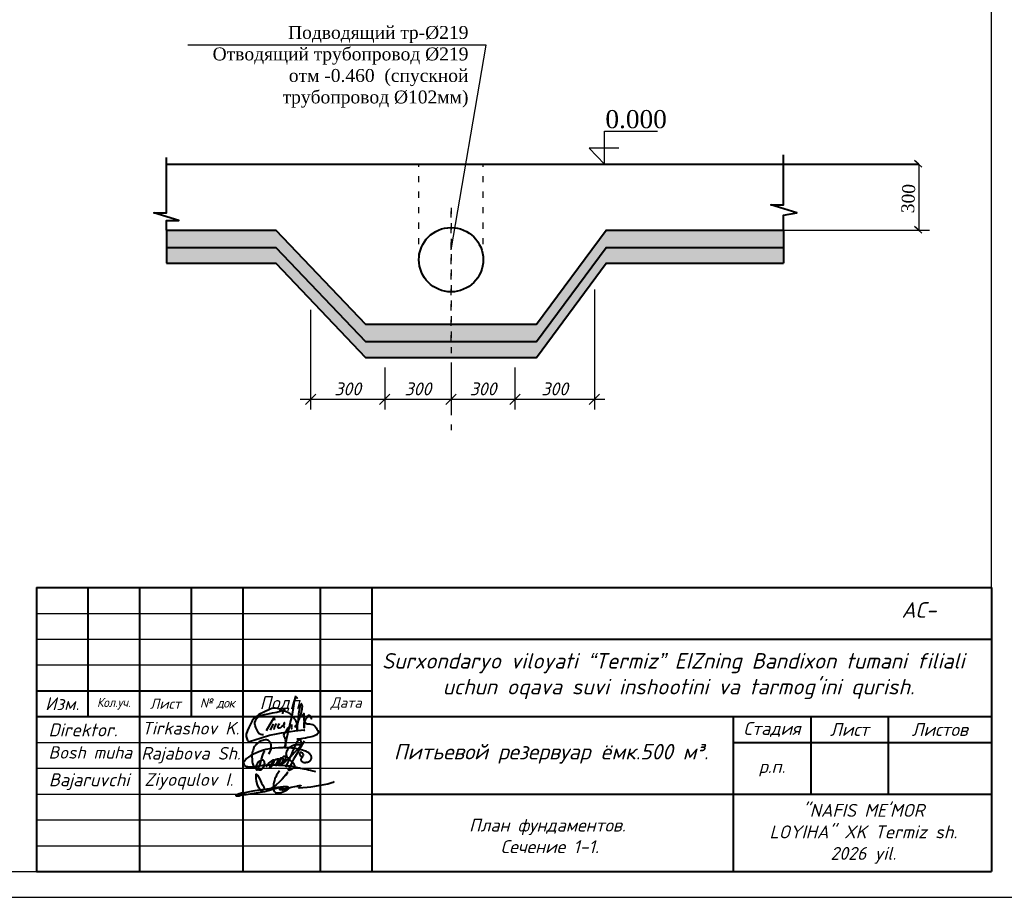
# Model space of a CAD drawing. Header units: millimetres. Extents: x -3143211 to -2549809, y 1060331 to 1341741.
# Tile 97 of 141: x -3076620 to -3057547, y 1244805 to 1261803. Entities that reach past the tile are written whole.
import ezdxf

# ---------------------------------------------------------------- set-up
doc = ezdxf.new("R2010")
doc.units = ezdxf.units.MM
doc.linetypes.add('ACAD_ISO03W100', pattern=[30, 12, -18])
for name, color, linetype in [('(002) Рамка', 7, 'Continuous'), ('Дераза', 5, 'Continuous'), ('ось', 1, 'ACAD_ISO03W100'), ('размер', 34, 'Continuous'), ('шрифт', 1, 'Continuous')]:
    doc.layers.add(name, color=color, linetype=linetype)
doc.layers.add('Сплошная толстая', color=7, linetype='Continuous', lineweight=40)
doc.styles.add('ISOCPEUR', font='isocpeui.ttf', dxfattribs={"height": 250})
doc.styles.get("Standard").update_dxf_attribs({"font": 'isocpeui.ttf'})
doc.styles.add('V@ler@Live', font='isocpeui.ttf')
doc.dimstyles.new('STANDARD-100', dxfattribs={"dimtxt": 250, "dimasz": 200, "dimexe": 200, "dimexo": 200, "dimgap": 75, "dimtad": 1, "dimdec": 0, "dimzin": 0, "dimdsep": 46, "dimtxsty": 'Standard', "dimblk": 'OBLIQUE', "dimcen": 0.09, "dimdle": 200, "dimadec": 0, "dimazin": 0, "dimtfac": 1, "dimtdec": 0, "dimtofl": 0, "dimtmove": 0, "dimatfit": 3, "dimldrblk": 'OBLIQUE', "dimfxl": 1, "dimtolj": 1, "dimtzin": 0, "dimarcsym": 0})

# ---------------------------------------------------------------- blocks, each defined once
blk = doc.blocks.new('_Oblique')
at = {"color": 0, "linetype": 'ByBlock', "lineweight": -2}
blk.add_line((-0.5, -0.5), (0.5, 0.5), dxfattribs=at)
blk = doc.blocks.new('*D51')
at = {"layer": 'Defpoints', "color": 0, "transparency": 16777216}
for p in [(-3070985, 1256381), (-3069548, 1255263), (-3069548, 1254452)]:
    blk.add_point(p, dxfattribs=at)
at = {"layer": 'Дераза', "color": 0, "lineweight": -2, "transparency": 16777216}
for p, q in [((-3070985, 1256181), (-3070985, 1254252)), ((-3069548, 1255063), (-3069548, 1254252)), ((-3071185, 1254452), (-3069348, 1254452))]:
    blk.add_line(p, q, dxfattribs=at)
at = {"layer": 'Дераза', "color": 0, "lineweight": -2, "transparency": 16777216, "xscale": 200, "yscale": 200, "zscale": 200, "rotation": 180}
blk.add_blockref('_Oblique', (-3070985, 1254452), dxfattribs=at)
at = {"layer": 'Дераза', "color": 0, "lineweight": -2, "transparency": 16777216, "xscale": 200, "yscale": 200, "zscale": 200}
blk.add_blockref('_Oblique', (-3069548, 1254452), dxfattribs=at)
at = {"layer": 'Дераза', "color": 0, "transparency": 16777216, "insert": (-3070267, 1254652), "char_height": 250, "width": 652.8, "attachment_point": 5}
blk.add_mtext('\\A1;300', dxfattribs=at)
blk = doc.blocks.new('*D81')
at = {"layer": 'Defpoints', "color": 0, "transparency": 16777216}
for p in [(-3069548, 1255263), (-3068263, 1255263), (-3068263, 1254452)]:
    blk.add_point(p, dxfattribs=at)
at = {"layer": 'Дераза', "color": 0, "lineweight": -2, "transparency": 16777216}
for p, q in [((-3069548, 1255063), (-3069548, 1254252)), ((-3068263, 1255063), (-3068263, 1254252)), ((-3069748, 1254452), (-3068063, 1254452))]:
    blk.add_line(p, q, dxfattribs=at)
at = {"layer": 'Дераза', "color": 0, "lineweight": -2, "transparency": 16777216, "xscale": 200, "yscale": 200, "zscale": 200, "rotation": 180}
blk.add_blockref('_Oblique', (-3069548, 1254452), dxfattribs=at)
at = {"layer": 'Дераза', "color": 0, "lineweight": -2, "transparency": 16777216, "xscale": 200, "yscale": 200, "zscale": 200}
blk.add_blockref('_Oblique', (-3068263, 1254452), dxfattribs=at)
at = {"layer": 'Дераза', "color": 0, "transparency": 16777216, "insert": (-3068906, 1254652), "char_height": 250, "width": 677.22, "attachment_point": 5}
blk.add_mtext('\\A1;300', dxfattribs=at)
blk = doc.blocks.new('*D82')
at = {"layer": 'Defpoints', "color": 0, "transparency": 16777216}
for p in [(-3068263, 1255263), (-3067026, 1255263), (-3067026, 1254452)]:
    blk.add_point(p, dxfattribs=at)
at = {"layer": 'Дераза', "color": 0, "lineweight": -2, "transparency": 16777216}
for p, q in [((-3068263, 1255063), (-3068263, 1254252)), ((-3067026, 1255063), (-3067026, 1254252)), ((-3068463, 1254452), (-3066826, 1254452))]:
    blk.add_line(p, q, dxfattribs=at)
at = {"layer": 'Дераза', "color": 0, "lineweight": -2, "transparency": 16777216, "xscale": 200, "yscale": 200, "zscale": 200, "rotation": 180}
blk.add_blockref('_Oblique', (-3068263, 1254452), dxfattribs=at)
at = {"layer": 'Дераза', "color": 0, "lineweight": -2, "transparency": 16777216, "xscale": 200, "yscale": 200, "zscale": 200}
blk.add_blockref('_Oblique', (-3067026, 1254452), dxfattribs=at)
at = {"layer": 'Дераза', "color": 0, "transparency": 16777216, "insert": (-3067645, 1254652), "char_height": 250, "width": 660.94, "attachment_point": 5}
blk.add_mtext('\\A1;300', dxfattribs=at)
blk = doc.blocks.new('*D52')
at = {"layer": 'Defpoints', "color": 0, "transparency": 16777216}
for p in [(-3065487, 1256779), (-3067026, 1255263), (-3065487, 1254452)]:
    blk.add_point(p, dxfattribs=at)
at = {"layer": 'Дераза', "color": 0, "lineweight": -2, "transparency": 16777216}
for p, q in [((-3065487, 1256579), (-3065487, 1254252)), ((-3067026, 1255063), (-3067026, 1254252)), ((-3067226, 1254452), (-3065287, 1254452))]:
    blk.add_line(p, q, dxfattribs=at)
at = {"layer": 'Дераза', "color": 0, "lineweight": -2, "transparency": 16777216, "xscale": 200, "yscale": 200, "zscale": 200, "rotation": 180}
blk.add_blockref('_Oblique', (-3067026, 1254452), dxfattribs=at)
at = {"layer": 'Дераза', "color": 0, "lineweight": -2, "transparency": 16777216, "xscale": 200, "yscale": 200, "zscale": 200}
blk.add_blockref('_Oblique', (-3065487, 1254452), dxfattribs=at)
at = {"layer": 'Дераза', "color": 0, "transparency": 16777216, "insert": (-3066257, 1254652), "char_height": 250, "width": 636.53, "attachment_point": 5}
blk.add_mtext('\\A1;300', dxfattribs=at)
blk = doc.blocks.new('ghfgj jghjmhg jjbkm jkm')
at = {"color": 5, "linetype": 'ByBlock', "lineweight": 40}
for points in [[(-261.31, -8185.11), (-261.13, -8184.8), (-260.98, -8184.44), (-260.83, -8184.1), (-260.77, -8183.74), (-260.77, -8183.33), (-260.84, -8183.04), (-260.94, -8182.72), (-261.1, -8182.45), (-261.24, -8182.27), (-261.41, -8182.13), (-261.62, -8182.06), (-261.9, -8181.99), (-262.16, -8181.99), (-262.45, -8182.02), (-262.71, -8182.09), (-263.01, -8182.18), (-263.21, -8182.28), (-263.56, -8182.45), (-264.11, -8182.93), (-264.37, -8183.23), (-264.55, -8183.47), (-264.7, -8183.74), (-264.8, -8183.97), (-264.9, -8184.28), (-265, -8184.61), (-265.09, -8184.89), (-265.13, -8185.31), (-265.15, -8185.69), (-265.12, -8186.51), (-265.09, -8186.93), (-265.04, -8187.29), (-264.92, -8187.73), (-264.78, -8187.96), (-264.64, -8188.12), (-264.45, -8188.27), (-264.32, -8188.36), (-264.16, -8188.48), (-263.95, -8188.61), (-263.68, -8188.73), (-263.56, -8188.75), (-263.38, -8188.75), (-263.2, -8188.74), (-263.02, -8188.68), (-262.84, -8188.57), (-262.69, -8188.42), (-262.59, -8188.25), (-262.52, -8188.12), (-262.41, -8187.9), (-262.33, -8187.69), (-262.3, -8187.5), (-262.26, -8187.31), (-262.28, -8187.17), (-262.31, -8186.97), (-262.36, -8186.84), (-262.45, -8186.73), (-262.56, -8186.64), (-262.73, -8186.58), (-262.89, -8186.59), (-263.01, -8186.62), (-263.19, -8186.68), (-263.41, -8186.81), (-263.72, -8187.06), (-263.88, -8187.25), (-263.98, -8187.39), (-264.08, -8187.51), (-264.14, -8187.64), (-264.2, -8187.77), (-264.24, -8187.93), (-264.28, -8188.14), (-264.29, -8188.31), (-264.26, -8188.51), (-264.16, -8188.67), (-264.1, -8188.78), (-264.05, -8188.82), (-264.02, -8188.82), (-263.97, -8188.8), (-263.94, -8188.76), (-263.9, -8188.7), (-263.85, -8188.61), (-263.54, -8187.99), (-263.32, -8187.47), (-263.12, -8186.97), (-262.97, -8186.37), (-262.66, -8185.37), (-262.49, -8184.87), (-262.44, -8184.66), (-262.42, -8184.64), (-262.41, -8184.62), (-262.39, -8184.62), (-262.37, -8184.63), (-262.36, -8184.64), (-262.36, -8184.67), (-262.36, -8184.69), (-262.37, -8184.71), (-262.38, -8184.74)], [(-261.91, -8188.06), (-261.82, -8187.85), (-261.76, -8187.75), (-261.72, -8187.7), (-261.67, -8187.6), (-261.55, -8187.48), (-261.46, -8187.39), (-261.37, -8187.28), (-261.3, -8187.19), (-261.16, -8187.1), (-261.1, -8187.05), (-261, -8186.94), (-260.91, -8186.85), (-260.83, -8186.81), (-260.75, -8186.76), (-260.66, -8186.71), (-260.58, -8186.66), (-260.51, -8186.61), (-260.44, -8186.57), (-260.38, -8186.54), (-260.32, -8186.52), (-260.26, -8186.51), (-260.22, -8186.51), (-260.19, -8186.53), (-260.18, -8186.54), (-260.16, -8186.58), (-260.14, -8186.65), (-260.15, -8186.71), (-260.15, -8186.76), (-260.17, -8186.81), (-260.19, -8186.86), (-260.2, -8186.9), (-260.24, -8187.01), (-260.26, -8187.11), (-260.27, -8187.17), (-260.29, -8187.21), (-260.32, -8187.29), (-260.35, -8187.37), (-260.38, -8187.43), (-260.41, -8187.49), (-260.47, -8187.62), (-260.52, -8187.67), (-260.56, -8187.77), (-260.6, -8187.82), (-260.66, -8187.9), (-260.7, -8187.94), (-260.73, -8187.99), (-260.76, -8188.02), (-260.79, -8188.05), (-260.82, -8188.09), (-260.86, -8188.12), (-260.89, -8188.15), (-260.93, -8188.18), (-260.96, -8188.21), (-261, -8188.23), (-261.04, -8188.26), (-261.08, -8188.27), (-261.1, -8188.25), (-261.1, -8188.22), (-261.1, -8188.19), (-261.09, -8188.15), (-261.08, -8188.12), (-261.06, -8188.06), (-261.04, -8188.01), (-261.02, -8187.96), (-261, -8187.92), (-260.96, -8187.85), (-260.93, -8187.79), (-260.89, -8187.71), (-260.88, -8187.68), (-260.84, -8187.63), (-260.77, -8187.53), (-260.75, -8187.48), (-260.74, -8187.45), (-260.71, -8187.4), (-260.69, -8187.35), (-260.66, -8187.31), (-260.63, -8187.27), (-260.6, -8187.22), (-260.57, -8187.19), (-260.54, -8187.14), (-260.5, -8187.1), (-260.47, -8187.07), (-260.44, -8187.02), (-260.4, -8186.98), (-260.38, -8186.96), (-260.36, -8186.94), (-260.34, -8186.92), (-260.32, -8186.89), (-260.3, -8186.86), (-260.28, -8186.83), (-260.25, -8186.78), (-260.21, -8186.75), (-260.15, -8186.7), (-260.11, -8186.66), (-260.05, -8186.6), (-259.98, -8186.55), (-259.9, -8186.51), (-259.83, -8186.45), (-259.75, -8186.42), (-259.7, -8186.4), (-259.64, -8186.37), (-259.58, -8186.35), (-259.51, -8186.34), (-259.45, -8186.32), (-259.39, -8186.3), (-259.34, -8186.28), (-259.28, -8186.28), (-259.24, -8186.27), (-259.17, -8186.27), (-259.12, -8186.28), (-259.08, -8186.33), (-259.05, -8186.37), (-259.01, -8186.42), (-259, -8186.47), (-258.99, -8186.51), (-258.98, -8186.58), (-258.99, -8186.62), (-259, -8186.68), (-259, -8186.76), (-259.02, -8186.81), (-259.04, -8186.88), (-259.06, -8186.94), (-259.09, -8187.01), (-259.11, -8187.08), (-259.14, -8187.16), (-259.17, -8187.22), (-259.23, -8187.3), (-259.27, -8187.37), (-259.32, -8187.45), (-259.37, -8187.52), (-259.43, -8187.59), (-259.47, -8187.65), (-259.52, -8187.72), (-259.58, -8187.77), (-259.66, -8187.78), (-259.72, -8187.77), (-259.78, -8187.75), (-259.78, -8187.71), (-259.78, -8187.65), (-259.76, -8187.61), (-259.75, -8187.55), (-259.73, -8187.52), (-259.71, -8187.48), (-259.68, -8187.44), (-259.65, -8187.39), (-259.62, -8187.34), (-259.59, -8187.28), (-259.55, -8187.24), (-259.52, -8187.17), (-259.47, -8187.1), (-259.43, -8187.03), (-259.38, -8186.94), (-259.33, -8186.83), (-259.25, -8186.73), (-259.21, -8186.65), (-259.19, -8186.6), (-259.16, -8186.53), (-259.11, -8186.46), (-259.08, -8186.41), (-259.04, -8186.38), (-258.99, -8186.35), (-258.94, -8186.3), (-258.87, -8186.25), (-258.79, -8186.2), (-258.73, -8186.14), (-258.66, -8186.11), (-258.58, -8186.08), (-258.51, -8186.06), (-258.43, -8186.05), (-258.37, -8186.04), (-258.3, -8186.05), (-258.24, -8186.08), (-258.17, -8186.14), (-258.14, -8186.2), (-258.11, -8186.28), (-258.1, -8186.34), (-258.11, -8186.41), (-258.12, -8186.47), (-258.14, -8186.54), (-258.15, -8186.59), (-258.17, -8186.66), (-258.19, -8186.72), (-258.2, -8186.78), (-258.2, -8186.82), (-258.22, -8186.86), (-258.23, -8186.89), (-258.25, -8186.92), (-258.26, -8186.95), (-258.29, -8186.99), (-258.32, -8187.02), (-258.34, -8187.05), (-258.39, -8187.11), (-258.43, -8187.16), (-258.47, -8187.21), (-258.52, -8187.26), (-258.56, -8187.3), (-258.6, -8187.34), (-258.66, -8187.39), (-258.71, -8187.42), (-258.76, -8187.45), (-258.81, -8187.46), (-258.87, -8187.47), (-258.92, -8187.46), (-258.97, -8187.43), (-259, -8187.37), (-259, -8187.33), (-258.99, -8187.29), (-258.97, -8187.22), (-258.94, -8187.15), (-258.92, -8187.1), (-258.9, -8187.04), (-258.87, -8186.98), (-258.83, -8186.92), (-258.79, -8186.83), (-258.73, -8186.76), (-258.69, -8186.69), (-258.64, -8186.6), (-258.59, -8186.53), (-258.52, -8186.39), (-258.45, -8186.3), (-258.4, -8186.23), (-258.37, -8186.19), (-258.33, -8186.13), (-258.27, -8186.07), (-258.27, -8186.07), (-258.2, -8185.98), (-258.14, -8185.89), (-258.09, -8185.82), (-258.02, -8185.76), (-257.94, -8185.7), (-257.9, -8185.67), (-257.82, -8185.66), (-257.78, -8185.64), (-257.74, -8185.64), (-257.71, -8185.65), (-257.67, -8185.67), (-257.64, -8185.68), (-257.63, -8185.7), (-257.61, -8185.72), (-257.59, -8185.75), (-257.57, -8185.79), (-257.56, -8185.83), (-257.55, -8185.87), (-257.55, -8185.91), (-257.55, -8185.96), (-257.55, -8186.03), (-257.56, -8186.07), (-257.56, -8186.08), (-257.57, -8186.15), (-257.59, -8186.21), (-257.61, -8186.3), (-257.64, -8186.38), (-257.66, -8186.44), (-257.67, -8186.48), (-257.68, -8186.51), (-257.71, -8186.54), (-257.75, -8186.6), (-257.8, -8186.67), (-257.83, -8186.72), (-257.86, -8186.76), (-257.9, -8186.81), (-257.94, -8186.88), (-257.98, -8186.93), (-258, -8186.95), (-258.03, -8187), (-258.06, -8187.06), (-258.11, -8187.11), (-258.14, -8187.15), (-258.19, -8187.21), (-258.24, -8187.27), (-258.25, -8187.29), (-258.28, -8187.33), (-258.29, -8187.35), (-258.32, -8187.39), (-258.34, -8187.43), (-258.37, -8187.43), (-258.37, -8187.42), (-258.36, -8187.39), (-258.34, -8187.37), (-258.33, -8187.36), (-258.31, -8187.35), (-258.29, -8187.34), (-258.26, -8187.34), (-258.24, -8187.33), (-258.21, -8187.33), (-258.19, -8187.32), (-258.17, -8187.31), (-258.16, -8187.3), (-258.14, -8187.29), (-258.12, -8187.27), (-258.07, -8187.24), (-258.03, -8187.21), (-257.98, -8187.19), (-257.95, -8187.16), (-257.9, -8187.14), (-257.87, -8187.12), (-257.84, -8187.09), (-257.79, -8187.07), (-257.75, -8187.03), (-257.72, -8186.99), (-257.69, -8186.96), (-257.65, -8186.92), (-257.62, -8186.9), (-257.6, -8186.88), (-257.56, -8186.85), (-257.53, -8186.81), (-257.48, -8186.78), (-257.44, -8186.74), (-257.38, -8186.69), (-257.35, -8186.66), (-257.31, -8186.62), (-257.23, -8186.55), (-257.19, -8186.5), (-257.11, -8186.42), (-257.09, -8186.38), (-257.05, -8186.35), (-257.02, -8186.32), (-256.95, -8186.25), (-256.89, -8186.21), (-256.84, -8186.14), (-256.8, -8186.1), (-256.75, -8186.04), (-256.69, -8185.98), (-256.62, -8185.91), (-256.51, -8185.83), (-256.44, -8185.76), (-256.35, -8185.66), (-256.25, -8185.58), (-256.13, -8185.49), (-256.02, -8185.4), (-255.95, -8185.32), (-255.88, -8185.25), (-255.84, -8185.19), (-255.77, -8185.12), (-255.73, -8185.07), (-255.68, -8185.03), (-255.64, -8184.98), (-255.58, -8184.94), (-255.53, -8184.88), (-255.49, -8184.83), (-255.41, -8184.76), (-255.34, -8184.69), (-255.27, -8184.63), (-255.19, -8184.52), (-255.12, -8184.44), (-255.03, -8184.33), (-254.95, -8184.24), (-254.87, -8184.16), (-254.79, -8184.07), (-254.68, -8183.95), (-254.62, -8183.87), (-254.55, -8183.8), (-254.44, -8183.7), (-254.37, -8183.64), (-254.29, -8183.57), (-254.22, -8183.49), (-254.18, -8183.4), (-254.14, -8183.31), (-254.1, -8183.19), (-254.04, -8183.1), (-253.99, -8183), (-253.98, -8182.94), (-253.95, -8182.84), (-253.96, -8182.75), (-253.96, -8182.67), (-253.96, -8182.59), (-253.98, -8182.53), (-254, -8182.46), (-254, -8182.41), (-254.01, -8182.37), (-254.01, -8182.32), (-254.02, -8182.27), (-254.05, -8182.2), (-254.07, -8182.14), (-254.08, -8182.09), (-254.1, -8182.05), (-254.11, -8182.01), (-254.14, -8181.97), (-254.16, -8181.92), (-254.2, -8181.91), (-254.23, -8181.9), (-254.26, -8181.89), (-254.3, -8181.91), (-254.35, -8181.94), (-254.43, -8181.95), (-254.47, -8181.99), (-254.53, -8182.04), (-254.57, -8182.08), (-254.64, -8182.12), (-254.69, -8182.17), (-254.76, -8182.23), (-254.81, -8182.27), (-254.87, -8182.35), (-254.96, -8182.46), (-255, -8182.55), (-255.07, -8182.66), (-255.12, -8182.79), (-255.15, -8182.86), (-255.19, -8182.97), (-255.27, -8183.13), (-255.37, -8183.34), (-255.41, -8183.43), (-255.53, -8183.68), (-255.67, -8183.97), (-256, -8184.65), (-256.31, -8185.35), (-256.67, -8186.19), (-256.9, -8186.73), (-257.1, -8187.18), (-257.41, -8187.89), (-257.54, -8188.2)], [(-253.34, -8182.28), (-253.56, -8182.65), (-253.77, -8183), (-254.11, -8183.59), (-254.52, -8184.3), (-254.91, -8184.96), (-255.39, -8185.76), (-255.74, -8186.34), (-256.11, -8187.1), (-256.54, -8187.95), (-256.73, -8188.33), (-256.84, -8188.57), (-256.93, -8188.74), (-256.92, -8188.8), (-256.89, -8188.85), (-256.86, -8188.86), (-256.81, -8188.84), (-256.74, -8188.83), (-256.64, -8188.81), (-256.56, -8188.79), (-256.47, -8188.76), (-256.39, -8188.73), (-256.31, -8188.7), (-256.23, -8188.63), (-256.13, -8188.56), (-256, -8188.5), (-255.91, -8188.43), (-255.81, -8188.37), (-255.75, -8188.32), (-255.67, -8188.28), (-255.63, -8188.22), (-255.59, -8188.15), (-255.56, -8188.11), (-255.5, -8188.03), (-255.46, -8187.96), (-255.44, -8187.92), (-255.45, -8187.85), (-255.46, -8187.79), (-255.5, -8187.71), (-255.54, -8187.64), (-255.58, -8187.57), (-255.61, -8187.51), (-255.65, -8187.45), (-255.7, -8187.36), (-255.76, -8187.29), (-255.8, -8187.25), (-255.85, -8187.2), (-255.9, -8187.14), (-255.94, -8187.09), (-255.98, -8187.05), (-256.02, -8187), (-256.07, -8186.95), (-256.18, -8186.86), (-256.26, -8186.79), (-256.33, -8186.71), (-256.41, -8186.65), (-256.47, -8186.6), (-256.58, -8186.49), (-256.65, -8186.42), (-256.71, -8186.36), (-256.79, -8186.28), (-257.01, -8186.05), (-257.11, -8185.94), (-257.19, -8185.79), (-257.27, -8185.64), (-257.33, -8185.47), (-257.37, -8185.32), (-257.38, -8185.12), (-257.35, -8184.97), (-257.32, -8184.85), (-257.27, -8184.71), (-257.23, -8184.56), (-257.16, -8184.36), (-257.04, -8184.14), (-256.93, -8184), (-256.82, -8183.83), (-256.71, -8183.73), (-256.61, -8183.62), (-256.49, -8183.55), (-256.34, -8183.46), (-256.22, -8183.4), (-256.1, -8183.33), (-255.94, -8183.23), (-255.78, -8183.18), (-255.62, -8183.13), (-255.47, -8183.08), (-255.27, -8183.05), (-255.11, -8183.03), (-254.91, -8183), (-254.69, -8183), (-254.47, -8183.01), (-254.3, -8183.05), (-254.08, -8183.21), (-253.99, -8183.39)], [(-254.12, -8185.87), (-253.9, -8185.82), (-253.74, -8185.78), (-253.55, -8185.63), (-253.51, -8185.51), (-253.5, -8185.43), (-253.51, -8185.3), (-253.56, -8185.19), (-253.6, -8185.09), (-253.66, -8185.02), (-253.75, -8184.96), (-253.85, -8184.92), (-253.94, -8184.88), (-254.03, -8184.84), (-254.1, -8184.84), (-254.19, -8184.85), (-254.27, -8184.88), (-254.32, -8184.93), (-254.37, -8185.02), (-254.4, -8185.1), (-254.39, -8185.21), (-254.33, -8185.34), (-254.28, -8185.45), (-254.21, -8185.54), (-254.12, -8185.61), (-254.02, -8185.68), (-253.92, -8185.74), (-253.82, -8185.8), (-253.82, -8185.8), (-253.76, -8185.91), (-253.77, -8185.94), (-253.82, -8185.97), (-253.89, -8186.03), (-253.95, -8186.11), (-254.01, -8186.18), (-254.04, -8186.27), (-254.07, -8186.34), (-254.08, -8186.44), (-254.05, -8186.53), (-254.03, -8186.62), (-253.98, -8186.7), (-253.92, -8186.77), (-253.84, -8186.85), (-253.78, -8186.91), (-253.73, -8186.97), (-253.64, -8187.02), (-253.58, -8187.04), (-253.52, -8187.05), (-253.46, -8187.06), (-253.38, -8187.07), (-253.28, -8187.07), (-253.18, -8187.08), (-253.1, -8187.08), (-253.03, -8187.07), (-252.94, -8187.07), (-252.86, -8187.06), (-252.76, -8187.05), (-252.69, -8187.05), (-252.61, -8187.04), (-252.55, -8187.02), (-252.48, -8187), (-252.43, -8186.98), (-252.36, -8186.95), (-252.29, -8186.92), (-252.24, -8186.9), (-252.18, -8186.87), (-252.14, -8186.84), (-252.09, -8186.81), (-252.04, -8186.78), (-251.99, -8186.73), (-251.96, -8186.7), (-251.91, -8186.65), (-251.87, -8186.61), (-251.84, -8186.56), (-251.82, -8186.52), (-251.78, -8186.43), (-251.74, -8186.32), (-251.7, -8186.18), (-251.67, -8186.04), (-251.67, -8185.93), (-251.67, -8185.84), (-251.7, -8185.76), (-251.74, -8185.66), (-251.78, -8185.55), (-251.84, -8185.46), (-251.91, -8185.36), (-251.99, -8185.24), (-252.07, -8185.14), (-252.18, -8185.04), (-252.3, -8184.94), (-252.43, -8184.86), (-252.58, -8184.77), (-252.84, -8184.65), (-253.04, -8184.57), (-253.31, -8184.48), (-253.69, -8184.34), (-254.02, -8184.22), (-254.4, -8184.14), (-254.97, -8183.99), (-255.26, -8183.95), (-255.57, -8183.9), (-255.82, -8183.86), (-256.1, -8183.85), (-256.38, -8183.8), (-257.05, -8183.75), (-257.45, -8183.75), (-257.92, -8183.74), (-258.19, -8183.75), (-259.16, -8183.78), (-259.99, -8183.83), (-260.63, -8183.91), (-261.2, -8183.99), (-261.98, -8184.18), (-262.58, -8184.34), (-263.58, -8184.7), (-264.46, -8185.07), (-265.01, -8185.31), (-265.4, -8185.54), (-265.96, -8185.89), (-266.37, -8186.23), (-266.53, -8186.4), (-266.67, -8186.54), (-266.78, -8186.65), (-266.86, -8186.73), (-266.94, -8186.85), (-267, -8186.95), (-267.04, -8187.06), (-267.07, -8187.19), (-267.06, -8187.29), (-267.03, -8187.44), (-266.97, -8187.56), (-266.91, -8187.66), (-266.83, -8187.75), (-266.75, -8187.84), (-266.67, -8187.89), (-266.55, -8187.94), (-266.42, -8187.98), (-266.33, -8188.01), (-266.26, -8188.02), (-266.13, -8188.04), (-265.99, -8188.06), (-265.8, -8188.08), (-265.56, -8188.09), (-265.34, -8188.09), (-265.08, -8188.07), (-264.93, -8188.06), (-264.83, -8188.05), (-264.55, -8188.03), (-264.33, -8187.99), (-264.11, -8187.96), (-263.82, -8187.91), (-263.6, -8187.86), (-263.31, -8187.82), (-262.96, -8187.78), (-262.71, -8187.73), (-262.33, -8187.69), (-261.88, -8187.67), (-261.47, -8187.66), (-261.12, -8187.65), (-260.83, -8187.6), (-260.44, -8187.62), (-259.84, -8187.64), (-259.56, -8187.65), (-259.12, -8187.68), (-258.65, -8187.7), (-258.07, -8187.73), (-257.59, -8187.79), (-257.07, -8187.87), (-256.72, -8187.9), (-256.52, -8187.92), (-256.35, -8187.94), (-256.02, -8187.97), (-255.72, -8188.04), (-255.41, -8188.12), (-254.87, -8188.24), (-254.39, -8188.34), (-254.14, -8188.4), (-253.79, -8188.47), (-253.42, -8188.55), (-252.82, -8188.64), (-252.33, -8188.75), (-251.87, -8188.84), (-251.4, -8188.97), (-251.1, -8189.05), (-250.73, -8189.15)]]:
    blk.add_lwpolyline(points, dxfattribs=at)
blk = doc.blocks.new('dhfdgh xfghfgh ffnhjmgmgvbnfgg')
at = {"color": 5, "lineweight": 40, "ltscale": 0.5}
for p, q in [((1479223, -21865), (1479206, -21938)), ((1479232, -21840), (1479223, -21865)), ((1479249, -21856), (1479232, -21840)), ((1479259, -21871), (1479249, -21856)), ((1479272, -21891), (1479259, -21871)), ((1479191, -22031), (1479186, -22087)), ((1479206, -21938), (1479191, -22031)), ((1479156, -22246), (1479134, -22332)), ((1479166, -22194), (1479156, -22246)), ((1479186, -22087), (1479166, -22194)), ((1479107, -22459), (1479072, -22596)), ((1479087, -22472), (1479140, -22415)), ((1479134, -22332), (1479107, -22459)), ((1479140, -22415), (1479151, -22408)), ((1479150, -22450), (1479148, -22470)), ((1479155, -22412), (1479150, -22450)), ((1479151, -22408), (1479154, -22407)), ((1479154, -22407), (1479155, -22408)), ((1479155, -22408), (1479155, -22412)), ((1479000, -22618), (1479005, -22595)), ((1479005, -22637), (1479000, -22618)), ((1479005, -22595), (1479014, -22576)), ((1479011, -22653), (1479005, -22637)), ((1479022, -22680), (1479011, -22653)), ((1479014, -22576), (1479036, -22544)), ((1479036, -22544), (1479050, -22522)), ((1479050, -22522), (1479087, -22472)), ((1479072, -22596), (1479052, -22687)), ((1479148, -22470), (1479149, -22483)), ((1479149, -22483), (1479151, -22492)), ((1479151, -22492), (1479158, -22500)), ((1479019, -22877), (1479038, -22760)), ((1479031, -22709), (1479022, -22680)), ((1479032, -22801), (1479023, -22878)), ((1479036, -22732), (1479031, -22709)), ((1479052, -22687), (1479032, -22801)), ((1479037, -22753), (1479036, -22732)), ((1479038, -22760), (1479037, -22753)), ((1479020, -22878), (1479019, -22877)), ((1479022, -22878), (1479020, -22878)), ((1479023, -22878), (1479022, -22878))]:
    blk.add_line(p, q, dxfattribs=at)
for points in [[(1479224, -22461), (1479241, -22423), (1479263, -22388), (1479286, -22338), (1479310, -22292), (1479322, -22264), (1479330, -22239), (1479338, -22215), (1479346, -22183), (1479354, -22152), (1479360, -22124), (1479365, -22096), (1479367, -22070), (1479369, -22045), (1479368, -22026), (1479364, -22015), (1479359, -22001), (1479353, -21992), (1479349, -21988), (1479343, -21990), (1479338, -21999), (1479325, -22026), (1479317, -22050), (1479303, -22121), (1479295, -22194), (1479288, -22255), (1479285, -22289), (1479287, -22329), (1479273, -22379), (1479269, -22399), (1479267, -22423), (1479266, -22510), (1479267, -22423), (1479264, -22393), (1479257, -22371), (1479245, -22338), (1479230, -22312), (1479213, -22288), (1479197, -22267), (1479163, -22229), (1479123, -22191), (1479078, -22165), (1479048, -22150), (1479017, -22138), (1478960, -22115), (1478920, -22095), (1478874, -22081), (1478828, -22076), (1478795, -22076), (1478757, -22086), (1478724, -22099), (1478682, -22118), (1478638, -22137), (1478583, -22162), (1478528, -22189), (1478491, -22208), (1478456, -22235), (1478431, -22255), (1478400, -22283), (1478364, -22333), (1478328, -22399), (1478297, -22467), (1478272, -22526), (1478245, -22599), (1478244, -22642), (1478258, -22687), (1478271, -22724), (1478283, -22739), (1478299, -22746), (1478333, -22741), (1478419, -22713), (1478544, -22668), (1478713, -22620), (1478849, -22592), (1478951, -22572), (1479044, -22558), (1479219, -22534), (1479347, -22518), (1479408, -22511), (1479401, -22525), (1479395, -22539)], [(1478590, -22609), (1478563, -22611), (1478536, -22606), (1478508, -22594), (1478492, -22572), (1478477, -22543), (1478457, -22505), (1478436, -22461), (1478424, -22427), (1478418, -22390), (1478420, -22362), (1478428, -22331), (1478450, -22291), (1478476, -22262), (1478517, -22234), (1478557, -22216), (1478609, -22205), (1478683, -22191), (1478773, -22173), (1478857, -22158), (1478923, -22138), (1478971, -22125), (1478994, -22118), (1479019, -22100), (1478992, -22128), (1478984, -22142), (1478977, -22157), (1478975, -22170), (1478974, -22182), (1478970, -22188)], [(1478815, -22321), (1478813, -22292), (1478811, -22258), (1478794, -22275), (1478764, -22325), (1478645, -22532)], [(1479375, -22225), (1479399, -22187), (1479408, -22471), (1479406, -22364), (1479416, -22351), (1479426, -22333), (1479442, -22289), (1479460, -22262), (1479482, -22228), (1479492, -22220), (1479503, -22219), (1479516, -22225), (1479531, -22244), (1479541, -22265), (1479548, -22281), (1479549, -22285), (1479547, -22292), (1479546, -22295)], [(1478786, -22391), (1478727, -22519)], [(1478846, -22385), (1478807, -22466), (1478802, -22481), (1478800, -22494), (1478800, -22502)], [(1478907, -22386), (1478897, -22404), (1478885, -22424), (1478879, -22440), (1478875, -22452), (1478877, -22464), (1478883, -22471), (1478896, -22473), (1478913, -22473), (1478938, -22461), (1478961, -22447), (1478982, -22427), (1479002, -22408), (1479014, -22394), (1479018, -22382), (1479015, -22375), (1479011, -22368), (1479007, -22368), (1479005, -22370), (1479005, -22373), (1479000, -22386), (1478997, -22398), (1478993, -22411), (1478991, -22421), (1478990, -22431), (1478991, -22441), (1478994, -22446), (1478997, -22450), (1479003, -22454), (1479010, -22458), (1479016, -22458), (1479021, -22458)], [(1479406, -22374), (1479409, -22371), (1479414, -22366), (1479421, -22364), (1479428, -22365), (1479436, -22369), (1479442, -22378), (1479450, -22386), (1479461, -22390), (1479473, -22392), (1479487, -22392), (1479513, -22394), (1479539, -22395), (1479569, -22403), (1479595, -22415), (1479614, -22428), (1479628, -22445), (1479646, -22471), (1479661, -22498), (1479681, -22526), (1479687, -22537), (1479687, -22560), (1479684, -22579), (1479675, -22591), (1479656, -22609), (1479642, -22621), (1479610, -22634), (1479580, -22644), (1479519, -22659), (1479477, -22667), (1479435, -22675), (1479378, -22687), (1479338, -22693), (1479306, -22697), (1479276, -22700), (1479260, -22700)]]:
    blk.add_lwpolyline(points, dxfattribs=at)
blk = doc.blocks.new('65616152')
at = {"color": 5, "lineweight": 40, "true_color": 0x0000f5}
for points in [[(1279415, 265228), (1279057, 264705), (1278598, 264034), (1278382, 263509), (1278134, 263078), (1277994, 262545), (1277851, 262004), (1277776, 261556), (1277737, 261115), (1277701, 260716), (1277722, 260496), (1277730, 260167), (1277796, 259731), (1278018, 259441), (1278309, 259225), (1278601, 259127), (1278991, 259098), (1279387, 259094), (1279889, 259189), (1280352, 259407), (1281030, 259696), (1281576, 259928), (1281931, 260200), (1282034, 260401), (1281915, 260623), (1281551, 260802), (1281087, 260808), (1280787, 260808), (1280423, 260740), (1278109, 260488), (1276657, 260251), (1273700, 259801), (1271955, 259526), (1270532, 259301), (1269315, 259055), (1268808, 258966), (1268177, 258779), (1267649, 258632), (1267284, 258500), (1267248, 258412), (1267248, 258332), (1267308, 258272), (1267394, 258235), (1267537, 258235), (1267798, 258265), (1268152, 258306), (1268635, 258416), (1270126, 258669), (1271729, 258942), (1273456, 259235), (1275247, 259448), (1276608, 259807), (1278166, 260278), (1279164, 260481), (1280050, 260662), (1280154, 260639), (1280222, 260575), (1280266, 260538), (1280286, 260413), (1280230, 260351), (1280112, 260149), (1279962, 259982), (1279798, 259901), (1279639, 259901), (1279532, 259986), (1279532, 260140), (1279619, 260220), (1279823, 260292), (1280029, 260305), (1280257, 260260), (1280465, 260227), (1280574, 260185), (1280628, 260118), (1280634, 260043), (1280629, 259995), (1280611, 259940), (1280586, 259895), (1280481, 259863), (1280375, 259863), (1280289, 259889), (1280212, 259951), (1280204, 260034), (1280218, 260112), (1280244, 260181), (1280300, 260215), (1280515, 260227), (1280771, 260244), (1280828, 260248), (1280864, 260248), (1280895, 260239), (1280924, 260227), (1280964, 260203), (1280979, 260186), (1280980, 260156), (1280974, 260129), (1280946, 260081), (1280921, 260037), (1280844, 259996), (1280779, 259986), (1280731, 260016), (1280717, 260057), (1280717, 260098), (1280753, 260174), (1280828, 260200), (1280911, 260207), (1281178, 260270), (1281517, 260320), (1281866, 260434), (1282075, 260502), (1282650, 260656), (1283660, 260868), (1284229, 260987), (1284438, 261031), (1284872, 261121), (1285210, 261192), (1285303, 261186), (1285343, 261126), (1285343, 261065), (1285294, 261016), (1285139, 260982), (1285029, 260923), (1284933, 260873), (1284796, 260768), (1284756, 260700), (1284730, 260601), (1284760, 260561), (1284805, 260502), (1284929, 260533), (1285893, 260609), (1287154, 260721), (1288182, 260812), (1289325, 261007), (1290754, 261222), (1291857, 261388), (1292886, 261648), (1294011, 261945), (1294504, 262120), (1294798, 262268)], [(1281686, 264696), (1280112, 262946), (1279339, 262085), (1278484, 261359), (1277785, 260766), (1276609, 260060), (1275744, 259541), (1275063, 259376), (1274447, 259568), (1273996, 259965), (1273640, 260471), (1273243, 261332), (1272956, 262330), (1272845, 263146), (1272845, 263773), (1272899, 264287), (1273004, 264324), (1273111, 264236), (1273275, 264022), (1273734, 263260), (1274076, 262456), (1274414, 261823), (1274730, 261257), (1275006, 260715), (1275242, 260425)], [(1281686, 264696), (1281695, 264710), (1281696, 264715), (1281696, 264720), (1281694, 264726), (1281689, 264735), (1281682, 264745), (1281671, 264754), (1281659, 264758), (1281649, 264764), (1281632, 264769), (1281615, 264770), (1281595, 264770), (1281576, 264768), (1281566, 264766), (1281556, 264763), (1281543, 264757), (1281533, 264746), (1281505, 264697), (1281469, 264630), (1281184, 263973)]]:
    blk.add_lwpolyline(points, dxfattribs=at)

msp = doc.modelspace()

# ---------------------------------------------------------------- hatches: boundary and pattern name
at = {"layer": 'Дераза'}
h = msp.add_hatch(dxfattribs=at)
h.set_pattern_fill('AR-CONC', color=0)
h.set_pattern_definition([(50, (99692.28, -991969.08), (182.184669, -15.9390855), [19.05, -209.55]), (355, (99692.28, -991969.08), (-35.243421, 191.056845), [15.24, -167.640584]), (100.4514447, (99707.46, -991970.41), (146.941247, 175.117752), [16.190009, -178.090245]), (46.1842, (99692.28, -991918.28), (271.079041, -42.042328), [28.575, -314.325]), (96.6355576, (99714.87, -991921.78), (237.404134, 247.426125), [24.285023, -267.135608]), (351.184151, (99692.28, -991918.28), (237.404134, 247.426125), [22.859967, -251.459732]), (21, (99717.68, -991930.98), (151.614391, -102.265198), [19.05, -209.55]), (326, (99717.68, -991930.98), (61.802028, 184.187966), [15.24, -167.64]), (71.451445, (99730.31, -991939.5), (213.416419, 81.922769), [16.190009, -178.089938]), (37.5, (99692.28, -991969.08), (3.0886033, 84.5550389), [0, -165.608, 0, -170.18, 0, -168.275]), (7.5, (99692.28, -991969.08), (66.8196625, 100.1805748), [0, -97.028, 0, -161.798, 0, -64.135]), (327.5, (99635.636, -991969.08), (135.5905952, -5.728744), [0, -63.5, 0, -198.12, 0, -262.89]), (317.5, (99610.24, -991969.08), (148.1291814, 25.426491), [0, -82.55, 0, -131.572, 0, -186.69])])
h.paths.add_polyline_path([(-3068263.47665, 1255905.65581), (-3069917.87134, 1255905.65581), (-3071657.9666, 1257727.67536), (-3073776.94658, 1257727.67536), (-3073776.94658, 1257392.26505), (-3071657.9666, 1257392.26505), (-3069917.87134, 1255570.2455), (-3068263.47665, 1255570.2455)])
h.paths.add_polyline_path([(-3065261.1181, 1257392.26505), (-3061823.66965, 1257392.26505), (-3061823.66965, 1257727.67536), (-3065261.1181, 1257727.67536), (-3066609.08197, 1255905.65581), (-3068263.47665, 1255905.65581), (-3068263.47665, 1255570.2455), (-3066609.08197, 1255570.2455)])
h = msp.add_hatch(color=0, dxfattribs=at)
h.dxf.hatch_style = 1
h.set_gradient(color1=(0, 0, 255), color2=(255, 255, 0), tint=1, name='INVCURVED')
h.paths.add_polyline_path([(-3065261.1181, 1257084.94552), (-3061823.66965, 1257084.94552), (-3061823.66965, 1257392.26505), (-3065261.1181, 1257392.26505), (-3066609.08197, 1255570.2455), (-3068263.47665, 1255570.2455), (-3068263.47665, 1255262.92597), (-3066609.08197, 1255262.92597)])
h.paths.add_polyline_path([(-3068263.47665, 1255570.2455), (-3069917.87134, 1255570.2455), (-3071657.9666, 1257392.26505), (-3073776.94658, 1257392.26505), (-3073776.94658, 1257084.94552), (-3071657.9666, 1257084.94552), (-3069917.87134, 1255262.92597), (-3068263.47665, 1255262.92597)])

# ---------------------------------------------------------------- linework, layer by layer
at = {"color": 0}
for p, q in [((-3061823.66965, 1257727.67536), (-3059205.62881, 1257727.67536)), ((-3059205.62881, 1257727.67536), (-3058994.33105, 1257727.67536)), ((-3116696.73173, 1244804.62022), (-3057296.73173, 1244804.62022))]:
    msp.add_line(p, q, dxfattribs=at)
at = {"color": 0, "lineweight": 40, "ltscale": 100}
for p, q in [((-3076296.73173, 1250804.62022), (-3057796.73173, 1250804.62022)), ((-3076296.73173, 1250804.62022), (-3076296.73173, 1245304.62022)), ((-3075296.73173, 1250804.62022), (-3075296.73173, 1248304.62022)), ((-3074296.73173, 1250804.62022), (-3074296.73173, 1245304.62022)), ((-3073296.73173, 1250804.62022), (-3073296.73173, 1248304.62022)), ((-3072296.73173, 1250804.62022), (-3072296.73173, 1245304.62022)), ((-3070796.73173, 1250804.62022), (-3070796.73173, 1245304.62022)), ((-3069796.73173, 1250804.62022), (-3069796.73173, 1245304.62022)), ((-3057796.73173, 1250804.62022), (-3057796.73173, 1245304.62022)), ((-3069796.73173, 1249804.62022), (-3057796.73173, 1249804.62022)), ((-3076296.73173, 1248804.62022), (-3069796.73173, 1248804.62022)), ((-3076296.73173, 1248304.62022), (-3057796.73173, 1248304.62022)), ((-3062796.73173, 1248304.62022), (-3062796.73173, 1245304.62022)), ((-3061296.73173, 1248304.62022), (-3061296.73173, 1246804.62022)), ((-3059796.73173, 1248304.62022), (-3059796.73173, 1246804.62022)), ((-3062796.73173, 1247804.62022), (-3057796.73173, 1247804.62022)), ((-3069796.73173, 1246804.62022), (-3057796.73173, 1246804.62022)), ((-3076296.73173, 1245304.62022), (-3057796.73173, 1245304.62022))]:
    msp.add_line(p, q, dxfattribs=at)
at = {"color": 0, "ltscale": 100}
for p, q in [((-3076296.73173, 1250304.62022), (-3069796.73173, 1250304.62022)), ((-3076296.73173, 1249804.62022), (-3069796.73173, 1249804.62022)), ((-3076296.73173, 1249304.62022), (-3069796.73173, 1249304.62022)), ((-3076296.73173, 1247804.62022), (-3069796.73173, 1247804.62022)), ((-3076296.73173, 1247304.62022), (-3069796.73173, 1247304.62022)), ((-3076296.73173, 1246804.62022), (-3069796.73173, 1246804.62022)), ((-3076296.73173, 1246304.62022), (-3069796.73173, 1246304.62022)), ((-3076296.73173, 1245804.62022), (-3069796.73173, 1245804.62022))]:
    msp.add_line(p, q, dxfattribs=at)
for points in [[(-3116696.73173, 1244804.62022), (-3057296.73173, 1244804.62022), (-3057296.73173, 1286804.62022), (-3116696.73173, 1286804.62022)], [(-3114696.73173, 1245304.62022), (-3057796.73173, 1245304.62022), (-3057796.73173, 1286304.62022), (-3114696.73173, 1286304.62022)]]:
    msp.add_lwpolyline(points, close=True)
at = {"color": 0}
for points in [[(-3068263.47665, 1257344.246), (-3067585.31578, 1261306.93599), (-3073363.38652, 1261306.93599)], [(-3065012.19182, 1259314.26014), (-3065586.83157, 1259314.26014), (-3065290.53283, 1259002.70975), (-3065290.53283, 1259641.6013), (-3064266.95593, 1259641.6013)], [(-3059205.62881, 1259002.70975), (-3059283.86869, 1259074.69437), (-3059142.33841, 1258944.4794)], [(-3059205.62881, 1259002.70975), (-3059205.62881, 1257727.67536)], [(-3059205.62881, 1257727.67536), (-3059283.86869, 1257799.65998), (-3059142.33841, 1257669.44501)]]:
    msp.add_lwpolyline(points, dxfattribs=at)
at = {"layer": 'ось', "color": 0, "ltscale": 10}
for p, q in [((-3068886.09182, 1257154.18719), (-3068886.09182, 1259002.70975)), ((-3067640.86149, 1257154.18719), (-3067640.86149, 1259002.70975))]:
    msp.add_line(p, q, dxfattribs=at)
msp.add_lwpolyline([(-3068263.47665, 1255570.2455), (-3068263.47665, 1258161.49023), (-3068263.47665, 1253852.08862)], dxfattribs=at)
at = {"layer": 'Сплошная толстая', "color": 0}
msp.add_line((-3061823.66965, 1257727.67536), (-3061823.66965, 1257084.94552), dxfattribs=at)
for points in [[(-3073776.94658, 1257727.67536), (-3073776.94658, 1257911.52025), (-3073538.83121, 1257911.52025), (-3074022.9587, 1258064.88777), (-3073776.51692, 1258064.88777), (-3073776.51692, 1259134.74888)], [(-3073776.51692, 1259002.70975), (-3059205.62881, 1259002.70975)], [(-3061823.66965, 1257727.67536), (-3061823.66965, 1258016.12961), (-3061563.2185, 1258063.0085), (-3062066.54878, 1258218.44558), (-3061823.39412, 1258218.44558), (-3061823.39412, 1259182.46253)], [(-3073776.94658, 1257727.67536), (-3071657.9666, 1257727.67536), (-3069917.87134, 1255905.65581), (-3066609.08197, 1255905.65581), (-3065261.1181, 1257727.67536), (-3061823.66965, 1257727.67536)], [(-3073776.94658, 1257727.67536), (-3073776.94658, 1257084.94552)], [(-3073776.94658, 1257392.26505), (-3071657.9666, 1257392.26505), (-3069917.87134, 1255570.2455), (-3066609.08197, 1255570.2455), (-3065261.1181, 1257392.26505), (-3061823.66965, 1257392.26505)], [(-3073776.94658, 1257084.94552), (-3071657.9666, 1257084.94552), (-3069917.87134, 1255262.92597), (-3066609.08197, 1255262.92597), (-3065261.1181, 1257084.94552), (-3061823.66965, 1257084.94552)]]:
    msp.add_lwpolyline(points, dxfattribs=at)
msp.add_circle((-3068263.47665, 1257154.18719), 622.61516, dxfattribs=at)

# ---------------------------------------------------------------- block references
at = {"lineweight": 40, "xscale": 0.9677430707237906, "yscale": 0.9677430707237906, "zscale": 0.9677430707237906}
msp.add_blockref('dhfdgh xfghfgh ffnhjmgmgvbnfgg', (-4502793.47146, 1269833.19038), dxfattribs=at)
at = {"color": 0, "xscale": 85.50048011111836, "yscale": 85.50048011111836, "zscale": 85.50048011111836}
msp.add_blockref('ghfgj jghjmhg jjbkm jkm', (-3049449.19058, 1947417.24719), dxfattribs=at)
at = {"color": 0, "ltscale": 100, "xscale": 0.06931321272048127, "yscale": 0.06931321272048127, "zscale": 0.06931321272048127}
msp.add_blockref('65616152', (-3160266.77846, 1228868.9045), dxfattribs=at)

# ---------------------------------------------------------------- texts
at = {"layer": '(002) Рамка', "insert": (-3069699.28716, 1249534.63865), "char_height": 300, "width": 11750.9206449, "attachment_point": 1}
msp.add_mtext('\\pi96.71032;Surxondaryo viloyati “Termiz” EIZning Bandixon tumani filiali \\P\\pi1273.1876;uchun oqava suvi inshootini va tarmog’ini qurish.', dxfattribs=at)
at = {"char_height": 300}
for s, insert, width, attachment_point in [('АС-', (-3059537.09718, 1250521.031), 3755.5448795, 1), ('\\pt184.701;{\\C0;Питьевой резервуар ёмк.500 м³.}', (-3066326.11925, 1247775.10852), 6815.5670785, 2)]:
    msp.add_mtext(s, dxfattribs=dict(at, insert=insert, width=width, attachment_point=attachment_point))
at = {"color": 0, "ltscale": 100, "attachment_point": 5, "style": 'V@ler@Live'}
for s, insert, char_height, width in [('Изм.', (-3075796.73173, 1248554.62022), 250, 700), ('{\\T0.9;№ док}', (-3072796.73173, 1248554.62022), 180, 700), ('Подп.', (-3071546.73173, 1248554.62022), 250, 1200), ('{\\W0.9;Кол.уч.}', (-3074796.73173, 1248554.62022), 180, 700), ('Лист', (-3073796.73173, 1248554.62022), 200, 700), ('Дата', (-3070296.73173, 1248554.62022), 200, 700), ('Стадия', (-3062046.73173, 1248054.62022), 250, 1200), ('Лист', (-3060546.73173, 1248054.62022), 250, 1200), ('Листов', (-3058796.73173, 1248054.62022), 250, 1700), ('р.п.', (-3062046.73173, 1247304.62022), 250, 1200)]:
    msp.add_mtext(s, dxfattribs=dict(at, insert=insert, char_height=char_height, width=width))
at = {"ltscale": 100, "style": 'V@ler@Live'}
for s, insert, char_height, width, attachment_point in [('Direktor.', (-3076061.01865, 1248046.92451), 250, 1799.9999979, 4), ('Bosh muha', (-3076061.01865, 1247610.5664), 240, 1799.9999979, 4), ('Bajaruvchi', (-3076054.17175, 1247043.19714), 250, 1799.9999979, 4), ('"NAFIS ME\'MOR LOYIHA" XK Termiz sh. 2026 yil.', (-3060277.78485, 1246033.92146), 250, 3658.6001653, 5)]:
    msp.add_mtext(s, dxfattribs=dict(at, insert=insert, char_height=char_height, width=width, attachment_point=attachment_point))
at = {"lineweight": 30, "char_height": 245, "width": 2482.9345464, "attachment_point": 5, "style": 'ISOCPEUR'}
for s, insert in [('{\\fISOCPEUR|b0|i1|c204|p34;Tirkashov K.}', (-3073309.02974, 1248079.90903)), ('{\\fISOCPEUR|b0|i1|c204|p34;Rajabova Sh.}', (-3073303.24046, 1247556.76652)), ('{\\fISOCPEUR|b0|i1|c204|p34;Ziyoqulov I.}', (-3073343.88199, 1247048.30065))]:
    msp.add_mtext(s, dxfattribs=dict(at, insert=insert))
at = {"color": 0, "lineweight": 20, "insert": (-3068635.82668, 1246327.79107), "char_height": 250, "width": 5118.2533026, "attachment_point": 1}
msp.add_mtext('\\pi243.7;{\\C256;   План фундаментов. \\P\\pi1333;Сечение 1-1. }', dxfattribs=at)
at = {"layer": 'размер', "color": 0, "insert": (-3059544.66527, 1258060.29165), "char_height": 250, "width": 8058.7252763, "attachment_point": 1, "rotation": 87.536992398}
msp.add_mtext('{\\fTimes New Roman|b0|i0|c204|p18;300}', dxfattribs=at)
at = {"layer": 'шрифт', "color": 0}
for s, insert, char_height, width, attachment_point in [('{\\fTimes New Roman|b0|i0|c204|p18;Подводящий тр-Ø219\\PОтводящий трубопровод Ø219\\Pотм -0.460  (спускной трубопровод Ø102мм)}', (-3067926.88807, 1261680.96203), 250, 5527.0959633, 3), ('{\\fTimes New Roman|b0|i0|c204|p18;0.000}', (-3065273.80871, 1260051.81505), 350, 819.9116799, 1)]:
    msp.add_mtext(s, dxfattribs=dict(at, insert=insert, char_height=char_height, width=width, attachment_point=attachment_point))

# ---------------------------------------------------------------- dimensions: what is measured, and where the dimension line sits
at = {"layer": 'Дераза', "color": 0}
for base, p1, p2, picture, middle in [((-3065487.34683, 1254451.66442), (-3067025.95777, 1255262.92597), (-3065487.34683, 1256779.15604), '*D52', (-3066256.6523, 1254651.66442)), ((-3068263.47665, 1254451.66442), (-3069548.03498, 1255262.92597), (-3068263.47665, 1255262.92597), '*D81', (-3068905.75582, 1254651.66442)), ((-3067025.95777, 1254451.66442), (-3068263.47665, 1255262.92597), (-3067025.95777, 1255262.92597), '*D82', (-3067644.71721, 1254651.66442))]:
    dim = msp.add_linear_dim(base=base, p1=p1, p2=p2, text='300', dimstyle='STANDARD-100', override={"dimtmove": 1}, dxfattribs=at)
    dim.commit()
    dim.dimension.update_dxf_attribs({"geometry": picture, "text_midpoint": middle})
dim = msp.add_linear_dim(base=(-3069548.03498, 1254451.66442), p1=(-3070985.3545, 1256380.66661), p2=(-3069548.03498, 1255262.92597), text='300', dimstyle='STANDARD-100', dxfattribs=at)
dim.commit()
dim.dimension.update_dxf_attribs({"geometry": '*D51', "text_midpoint": (-3070266.69474, 1254651.66442)})

doc.saveas('drawing.dxf')
